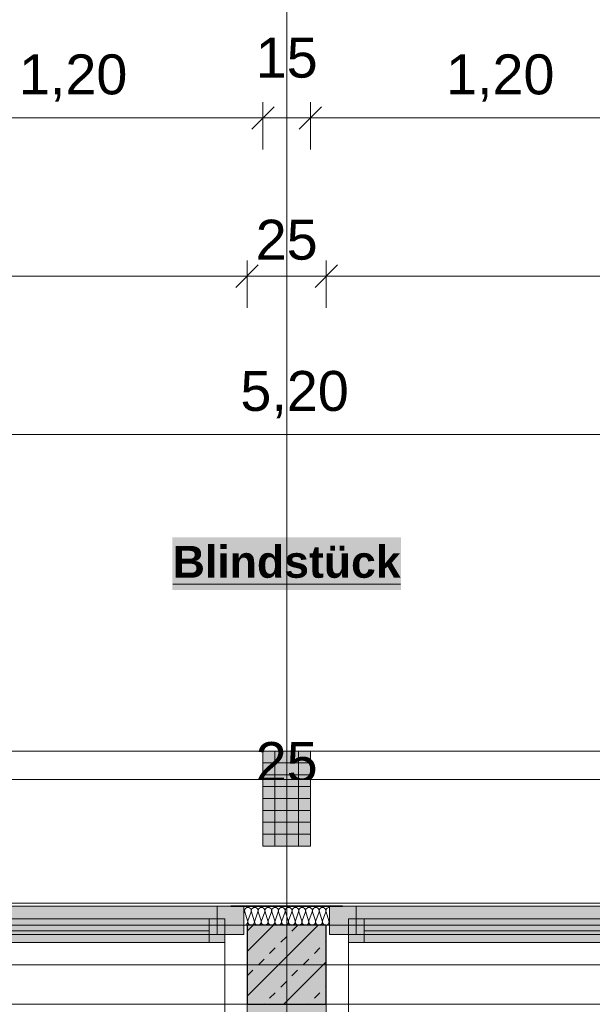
# Model space of a CAD drawing. Header units: metres. Extents: x -167 to 152, y -127 to 99.
# Tile 177 of 225: x -11.64 to -9.83, y -0.12 to 2.99. Entities that reach past the tile are written whole.
import ezdxf

# ---------------------------------------------------------------- set-up
doc = ezdxf.new("R2010")
doc.units = ezdxf.units.M
doc.header["$PDMODE"] = 1
doc.header["$PDSIZE"] = -2
for name, pattern in [('Achsen 01', [5.291531, 3.175, -1.058062, 0.352704, -0.705764]), ('gestrichelt - 01', [2, 1, -1]), ('ISO-07 Punktiert', [0.889, 0.127, -0.762]), ('Raster 01', [2, 1, -1]), ('VW-01 Strichlinie kurz', [2, 1, -1])]:
    doc.linetypes.add(name, pattern=pattern)
doc.layers.get('0').update_dxf_attribs({"lineweight": 25})
for name, color, linetype, lineweight, true_color in [('013_Beton und Stahlbetonarbeiten-000 Brüstung', 7, 'Continuous', 9, 0xa6a6a6), ('013_Beton und Stahlbetonarbeiten-000 Sichtbeton-333 Außenstütze', 5, 'Continuous', 5, 0x0000ff), ('013_Beton und Stahlbetonarbeiten-000 Sichtbeton-334 Außenwandöf', 5, 'Continuous', 5, 0x0000ff), ('014_Fassadenarbeiten-000 Aufsicht Betonfertigteile', 7, 'Continuous', 9, 0xc0c0c0), ('014_Fassadenarbeiten-330 mineralische Dämmung', 7, 'Continuous', 9, 0x666666), ('031_Metallbauarbeiten-330 Aufsicht Metallbauarbeiten', 7, 'Continuous', 9, 0xa6a6a6), ('032_Metallarbeiten-Fenster', 7, 'Continuous', 13, 0x444444), ('AV1-Achsen', 1, 'Achsen 01', 18, 0xff0000), ('AV1-Raster', 7, 'Raster 01', 9, 0xa6a6a6)]:
    doc.layers.add(name, color=color, linetype=linetype, lineweight=lineweight, true_color=true_color)
for name, color, linetype, lineweight in [('013_Beton und Stahlbetonarbeiten-000 Unterzüge', 7, 'ISO-07 Punktiert', 13), ('013_Beton und Stahlbetonarbeiten-330 Außenstützen', 7, 'Continuous', 25), ('014_Fassadenarbeiten-330 Betonfertigteile vertikal', 7, 'Continuous', 9), ('030_Sonnenschutzarbeiten-BLENDSCHUTZ', 7, 'Continuous', 5), ('039_Trockenbauarbeiten-alllg.', 7, 'Continuous', 9), ('_1.35m (3D)', 7, 'Continuous', 9), ('_GRU (2D)', 7, 'Continuous', 9), ('_OG 1 (2D)', 7, 'Continuous', 9), ('_OG 1 - B (3D)', 7, 'Continuous', 9), ('_OG 1 - DS (2D)', 7, 'Continuous', 9), ('Bemaßung-Bemaßung', 7, 'Continuous', 9)]:
    doc.layers.add(name, color=color, linetype=linetype, lineweight=lineweight)
doc.layers.get('0').freeze()
doc.styles.add('Arial', font='arial.ttf')
doc.styles.add('Arial (bold)', font='arialbd.ttf')
doc.dimstyles.new('COE 50', dxfattribs={"dimtxt": 126.090495, "dimasz": 0.001414, "dimexe": 0.001, "dimexo": 0.01, "dimgap": 0.001, "dimtad": 1, "dimdec": 3, "dimtxsty": 'Arial', "dimblk": 'VW_SLASH-4', "dimblk1": 'VW_SLASH-4', "dimblk2": 'VW_SLASH-4', "dimcen": 0, "dimadec": 3, "dimazin": 0, "dimtfac": 0.8, "dimtdec": 3, "dimtix": 1, "dimtmove": 0, "dimatfit": 0, "dimldrblk": 'VW_SLASH-3', "dimfxl": 0.002, "dimfxlon": 1, "dimfrac": 2, "dimtolj": 1, "dimarcsym": 0})

# ---------------------------------------------------------------- blocks, each defined once
blk = doc.blocks.new('Group-2')
at = {"layer": 'AV1-Raster'}
blk.add_line((-10.8, -22.95), (-10.8, 1.35), dxfattribs=at)
blk = doc.blocks.new('1.35m (3D)')
at = {"layer": 'AV1-Raster', "color": 7}
blk.add_blockref('Group-2', (0, 0), dxfattribs=at)
blk = doc.blocks.new('VW_SLASH-4')
at = {"color": 0, "linetype": 'ByBlock', "lineweight": -2, "transparency": 16777216}
blk.add_line((0, 0), (-1, 0), dxfattribs=at)
at = {"color": 0, "linetype": 'Continuous', "lineweight": 15, "transparency": 16777216, "flags": 128}
blk.add_lwpolyline([(0.5, 0.5), (-0.5, -0.5)], dxfattribs=at)
blk = doc.blocks.new('*D45')
at = {"layer": '030_Sonnenschutzarbeiten-BLENDSCHUTZ', "color": 0, "lineweight": -2}
for p, q in [((-13.375, 0.425), (-13.375, 0.575)), ((-10.925, 0.425), (-10.925, 0.575)), ((-10.9957, 0.525), (-13.3043, 0.525))]:
    blk.add_line(p, q, dxfattribs=at)
at = {"layer": 'Defpoints', "color": 0}
for p in [(-13.375, 0.525), (-13.375, -0.215), (-10.925, -0.215)]:
    blk.add_point(p, dxfattribs=at)
at = {"layer": '030_Sonnenschutzarbeiten-BLENDSCHUTZ', "color": 0, "lineweight": -2, "xscale": 0.070693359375, "yscale": 0.070693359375, "zscale": 0.070693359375, "rotation": 180}
blk.add_blockref('VW_SLASH-4', (-13.375, 0.525), dxfattribs=at)
at = {"layer": '030_Sonnenschutzarbeiten-BLENDSCHUTZ', "color": 0, "lineweight": -2, "xscale": 0.070693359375, "yscale": 0.070693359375, "zscale": 0.070693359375}
blk.add_blockref('VW_SLASH-4', (-10.925, 0.525), dxfattribs=at)
at = {"layer": '030_Sonnenschutzarbeiten-BLENDSCHUTZ', "color": 0, "lineweight": 13, "insert": (-12.15, 0.6508), "char_height": 0.12609, "attachment_point": 5, "style": 'Arial'}
blk.add_mtext('\\A1;2,45', dxfattribs=at)
blk = doc.blocks.new('VW_SLASH-3')
at = {"color": 0, "linetype": 'ByBlock', "lineweight": -2, "transparency": 16777216}
blk.add_line((0, 0), (-1, 0), dxfattribs=at)
at = {"color": 0, "linetype": 'Continuous', "lineweight": 15, "transparency": 16777216, "flags": 128}
blk.add_lwpolyline([(0.5, 0.5), (-0.5, -0.5)], dxfattribs=at)
blk = doc.blocks.new('*D46')
at = {"layer": '030_Sonnenschutzarbeiten-BLENDSCHUTZ', "color": 0, "lineweight": -2}
for p, q in [((-10.675, 0.425), (-10.675, 0.575)), ((-8.225, 0.425), (-8.225, 0.575)), ((-8.2957, 0.525), (-10.6043, 0.525))]:
    blk.add_line(p, q, dxfattribs=at)
at = {"layer": 'Defpoints', "color": 0}
for p in [(-10.675, 0.525), (-10.675, -0.215), (-8.225, -0.215)]:
    blk.add_point(p, dxfattribs=at)
at = {"layer": '030_Sonnenschutzarbeiten-BLENDSCHUTZ', "color": 0, "lineweight": -2, "xscale": 0.070693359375, "yscale": 0.070693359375, "zscale": 0.070693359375, "rotation": 180}
blk.add_blockref('VW_SLASH-4', (-10.675, 0.525), dxfattribs=at)
at = {"layer": '030_Sonnenschutzarbeiten-BLENDSCHUTZ', "color": 0, "lineweight": -2, "xscale": 0.070693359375, "yscale": 0.070693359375, "zscale": 0.070693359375}
blk.add_blockref('VW_SLASH-4', (-8.225, 0.525), dxfattribs=at)
at = {"layer": '030_Sonnenschutzarbeiten-BLENDSCHUTZ', "color": 0, "lineweight": 13, "insert": (-9.45, 0.6508), "char_height": 0.12609, "attachment_point": 5, "style": 'Arial'}
blk.add_mtext('\\A1;2,45', dxfattribs=at)
blk = doc.blocks.new('*D56')
at = {"layer": '030_Sonnenschutzarbeiten-BLENDSCHUTZ', "color": 0, "lineweight": -2}
for p, q in [((-10.925, 0.425), (-10.925, 0.575)), ((-10.675, 0.425), (-10.675, 0.575)), ((-10.9957, 0.525), (-11.0664, 0.525)), ((-10.675, 0.525), (-10.925, 0.525)), ((-10.6043, 0.525), (-10.5336, 0.525))]:
    blk.add_line(p, q, dxfattribs=at)
at = {"layer": 'Defpoints', "color": 0}
for p in [(-10.925, 0.525), (-10.925, -0.24), (-10.675, -0.24)]:
    blk.add_point(p, dxfattribs=at)
at = {"layer": '030_Sonnenschutzarbeiten-BLENDSCHUTZ', "color": 0, "lineweight": -2, "xscale": 0.070693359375, "yscale": 0.070693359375, "zscale": 0.070693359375}
blk.add_blockref('VW_SLASH-4', (-10.925, 0.525), dxfattribs=at)
at = {"layer": '030_Sonnenschutzarbeiten-BLENDSCHUTZ', "color": 0, "lineweight": -2, "xscale": 0.070693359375, "yscale": 0.070693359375, "zscale": 0.070693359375, "rotation": 180}
blk.add_blockref('VW_SLASH-4', (-10.675, 0.525), dxfattribs=at)
at = {"layer": '030_Sonnenschutzarbeiten-BLENDSCHUTZ', "color": 0, "lineweight": 13, "insert": (-10.8, 0.6394), "char_height": 0.12609, "attachment_point": 5, "style": 'Arial'}
blk.add_mtext('\\A1;25', dxfattribs=at)
blk = doc.blocks.new('*D66')
at = {"layer": 'Bemaßung-Bemaßung', "color": 0, "lineweight": -2}
for p, q in [((-8.825, 5.675), (-8.675, 5.675)), ((-8.725, 5.6043), (-8.725, 0.7457)), ((-8.825, 0.675), (-8.675, 0.675))]:
    blk.add_line(p, q, dxfattribs=at)
at = {"layer": 'Defpoints', "color": 0}
for p in [(-10.725, 5.675), (-10.725, 0.675), (-8.725, 0.675)]:
    blk.add_point(p, dxfattribs=at)
at = {"layer": 'Bemaßung-Bemaßung', "color": 0, "lineweight": -2, "xscale": 0.070693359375, "yscale": 0.070693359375, "zscale": 0.070693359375}
for p, rotation in [((-8.725, 5.675), 90), ((-8.725, 0.675), 270)]:
    blk.add_blockref('VW_SLASH-4', p, dxfattribs=dict(at, rotation=rotation))
at = {"layer": 'Bemaßung-Bemaßung', "color": 0, "insert": (-8.8356, 3.175), "char_height": 0.10087, "attachment_point": 5, "rotation": 90, "style": 'Arial'}
blk.add_mtext('\\A1;5,00', dxfattribs=at)
blk = doc.blocks.new('COE - Fenster 01')
at = {"layer": '032_Metallarbeiten-Fenster', "linetype": 'Continuous', "lineweight": 0}
for points in [[(-0.03, 2.515), (-0.03, 2.43), (0.06, 2.43), (0.06, 2.515)], [(0.02, 2.455), (0.02, 2.405), (-0.055, 2.405), (-0.055, 2.455)], [(-0.03, 2.43), (0.06, 2.43), (0.06, 0.17), (-0.03, 0.17)], [(0.02, 2.405), (0.02, 1.375), (-0.055, 1.375), (-0.055, 2.405)], [(0.02, 1.375), (0.02, 1.325), (-0.055, 1.325), (-0.055, 1.375)], [(0.06, 1.375), (0.06, 1.225), (-0.03, 1.225), (-0.03, 1.375)], [(0.02, 1.225), (0.02, 1.275), (-0.055, 1.275), (-0.055, 1.225)], [(0.02, 0.195), (0.02, 1.225), (-0.055, 1.225), (-0.055, 0.195)], [(0.02, 0.145), (0.02, 0.195), (-0.055, 0.195), (-0.055, 0.145)], [(0.06, 0.17), (-0.03, 0.17), (-0.03, 0.085), (0.06, 0.085)]]:
    blk.add_hatch(color=7, dxfattribs=at).paths.add_polyline_path(points)
at = {"layer": '032_Metallarbeiten-Fenster', "color": 7, "linetype": 'gestrichelt - 01', "lineweight": 18, "transparency": 33554687}
for p, q in [((-0.055, 2.455), (-1.185, 2.455)), ((-0.055, 0.145), (-1.185, 0.145))]:
    blk.add_line(p, q, dxfattribs=at)
at = {"layer": '032_Metallarbeiten-Fenster', "color": 7, "lineweight": 18}
for p, q in [((-0.0175, 2.405), (-0.0175, 1.375)), ((-0.0175, 0.195), (-0.0175, 1.225))]:
    blk.add_line(p, q, dxfattribs=at)
at = {"layer": '032_Metallarbeiten-Fenster', "color": 7, "lineweight": 18, "flags": 128}
for points in [[(-0.03, 2.515), (-0.03, 2.43), (0.06, 2.43), (0.06, 2.515)], [(0.02, 2.455), (0.02, 2.405), (-0.055, 2.405), (-0.055, 2.455)], [(-0.03, 2.43), (0.06, 2.43), (0.06, 0.17), (-0.03, 0.17)], [(0.02, 2.405), (0.02, 1.375), (-0.055, 1.375), (-0.055, 2.405)], [(0.02, 1.375), (0.02, 1.325), (-0.055, 1.325), (-0.055, 1.375)], [(0.06, 1.375), (0.06, 1.225), (-0.03, 1.225), (-0.03, 1.375)], [(0.02, 1.225), (0.02, 1.275), (-0.055, 1.275), (-0.055, 1.225)], [(0.02, 0.195), (0.02, 1.225), (-0.055, 1.225), (-0.055, 0.195)], [(0.02, 0.145), (0.02, 0.195), (-0.055, 0.195), (-0.055, 0.145)], [(0.06, 0.17), (-0.03, 0.17), (-0.03, 0.085), (0.06, 0.085)]]:
    blk.add_lwpolyline(points, close=True, dxfattribs=at)
at = {"layer": '032_Metallarbeiten-Fenster', "color": 7, "linetype": 'gestrichelt - 01', "lineweight": 18, "transparency": 33554687}
for centre, start, end in [((-0.055, 2.455), 180.0004, 270), ((-0.055, 0.145), 90, 179.9996)]:
    blk.add_arc(centre, 1.13, start, end, dxfattribs=at)
blk = doc.blocks.new('Group-527')
at = {"layer": '014_Fassadenarbeiten-330 mineralische Dämmung', "transparency": 33554687, "flags": 128}
for points in [[(15.3239, -23.284, 0.513088), (15.3342, -23.27), (15.3252, -23.242, -1.372995), (15.3456, -23.242), (15.3353, -23.27, 1.372583), (15.3557, -23.27), (15.3467, -23.242, -1.372995), (15.3671, -23.242), (15.3567, -23.27, 1.372583), (15.3771, -23.27)], [(15.3353, -23.27, 1.372583), (15.3557, -23.27), (15.3467, -23.242, -1.372995), (15.3671, -23.242), (15.3567, -23.27, 1.372583), (15.3771, -23.27), (15.3681, -23.242, -1.372995), (15.3885, -23.242), (15.3782, -23.27, 1.372583), (15.3986, -23.27), (15.3896, -23.242, -1.372995), (15.41, -23.242), (15.3996, -23.27, 1.372583), (15.42, -23.27), (15.411, -23.242, -1.372995), (15.4314, -23.242), (15.4211, -23.27, 1.372583), (15.4415, -23.27), (15.4325, -23.242, -1.372995), (15.4529, -23.242), (15.4425, -23.27, 1.372583), (15.4629, -23.27), (15.4539, -23.242, -1.372995), (15.4743, -23.242), (15.464, -23.27, 1.372583), (15.4844, -23.27), (15.4754, -23.242, -1.372995), (15.4958, -23.242), (15.4854, -23.27, 1.372583), (15.5058, -23.27), (15.4968, -23.242, -1.372995), (15.5172, -23.242), (15.5069, -23.27, 1.372583), (15.5273, -23.27), (15.5183, -23.242, -1.372995), (15.5387, -23.242), (15.5283, -23.27, 1.372583), (15.5487, -23.27), (15.5397, -23.242, -1.372995), (15.5601, -23.242), (15.5498, -23.27, 1.372583), (15.5702, -23.27), (15.5612, -23.242, -1.372995), (15.5816, -23.242)], [(15.5283, -23.27, 0.324435), (15.5322, -23.282, 0.324435), (15.5448, -23.282, 0.324435), (15.5487, -23.27), (15.5397, -23.242, -0.324488), (15.5436, -23.23, -0.324488), (15.5562, -23.23, -0.324488), (15.5601, -23.242), (15.5498, -23.27, 0.324435), (15.5537, -23.282, 0.324435), (15.5663, -23.282, 0.324435), (15.5702, -23.27), (15.5612, -23.242, -0.324488), (15.5651, -23.23, -0.324488), (15.5777, -23.23, -0.324488), (15.5816, -23.242), (15.5712, -23.27, 0.324435), (15.5751, -23.282, 0.324435), (15.5877, -23.282, 0.324435), (15.5916, -23.27), (15.5826, -23.242, -0.540253), (15.5939, -23.228)], [(15.5939, -23.2791, -0.225321), (15.5927, -23.27), (15.5939, -23.2667)]]:
    blk.add_lwpolyline(points, format="xyb", dxfattribs=at)
blk = doc.blocks.new('Group-531')
at = {"layer": '014_Fassadenarbeiten-330 mineralische Dämmung', "transparency": 33554687}
blk.add_blockref('Group-527', (0, 0), dxfattribs=at)
blk = doc.blocks.new('Parametric Object-74')
at = {"layer": '014_Fassadenarbeiten-330 mineralische Dämmung', "color": 7, "transparency": 33554687}
blk.add_blockref('Group-531', (0, 0), dxfattribs=at)
at = {"layer": '014_Fassadenarbeiten-330 mineralische Dämmung', "color": 0, "flags": 1}
for tag in ['IFC_UUID', 'instanceID', 'prm0_name', 'prm0_type', 'prm0_value', 'prm1_name', 'prm1_type', 'prm1_value', 'prm2_name', 'prm2_type', 'prm2_value', 'prm3_name', 'prm3_type', 'prm3_value', 'prm4_name', 'prm4_type', 'prm4_value', 'prm5_name', 'prm5_type', 'prm5_value', 'prm6_name', 'prm6_type', 'prm6_value']:
    blk.add_attdef(tag, (-10.9351, 0.1225), '', height=0.00018, dxfattribs=at)
blk = doc.blocks.new('*D1671')
at = {"layer": 'Bemaßung-Bemaßung', "color": 0, "linetype": 'Continuous', "lineweight": -2}
for p, q in [((-10.725, 2.575), (-10.725, 2.725)), ((-9.525, 2.575), (-9.525, 2.725)), ((-10.6543, 2.675), (-9.5957, 2.675))]:
    blk.add_line(p, q, dxfattribs=at)
at = {"layer": 'Defpoints', "color": 0}
for p in [(-9.525, 2.675), (-10.725, 0.675), (-9.525, 0.675)]:
    blk.add_point(p, dxfattribs=at)
at = {"layer": 'Bemaßung-Bemaßung', "color": 0, "lineweight": -2, "xscale": 0.070693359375, "yscale": 0.070693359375, "zscale": 0.070693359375, "rotation": 180}
blk.add_blockref('VW_SLASH-4', (-10.725, 2.675), dxfattribs=at)
at = {"layer": 'Bemaßung-Bemaßung', "color": 0, "lineweight": -2, "xscale": 0.070693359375, "yscale": 0.070693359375, "zscale": 0.070693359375}
blk.add_blockref('VW_SLASH-4', (-9.525, 2.675), dxfattribs=at)
at = {"layer": 'Bemaßung-Bemaßung', "color": 0, "insert": (-10.125, 2.8008), "char_height": 0.12609, "attachment_point": 5, "style": 'Arial'}
blk.add_mtext('\\A1;1,20', dxfattribs=at)
blk = doc.blocks.new('*D1672')
at = {"layer": 'Bemaßung-Bemaßung', "color": 0, "linetype": 'Continuous', "lineweight": -2}
for p, q in [((-10.875, 2.575), (-10.875, 2.725)), ((-10.725, 2.575), (-10.725, 2.725)), ((-10.9457, 2.675), (-11.0164, 2.675)), ((-10.875, 2.675), (-10.725, 2.675)), ((-10.6543, 2.675), (-10.5836, 2.675))]:
    blk.add_line(p, q, dxfattribs=at)
at = {"layer": 'Defpoints', "color": 0}
for p in [(-10.725, 2.675), (-10.875, 0.675), (-10.725, 0.675)]:
    blk.add_point(p, dxfattribs=at)
at = {"layer": 'Bemaßung-Bemaßung', "color": 0, "lineweight": -2, "xscale": 0.070693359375, "yscale": 0.070693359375, "zscale": 0.070693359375}
blk.add_blockref('VW_SLASH-4', (-10.875, 2.675), dxfattribs=at)
at = {"layer": 'Bemaßung-Bemaßung', "color": 0, "lineweight": -2, "xscale": 0.070693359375, "yscale": 0.070693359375, "zscale": 0.070693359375, "rotation": 180}
blk.add_blockref('VW_SLASH-4', (-10.725, 2.675), dxfattribs=at)
at = {"layer": 'Bemaßung-Bemaßung', "color": 0, "insert": (-10.8, 2.8644), "char_height": 0.12609, "attachment_point": 5, "style": 'Arial'}
blk.add_mtext('\\A1;15', dxfattribs=at)
blk = doc.blocks.new('*D1673')
at = {"layer": 'Bemaßung-Bemaßung', "color": 0, "linetype": 'Continuous', "lineweight": -2}
for p, q in [((-12.075, 2.575), (-12.075, 2.725)), ((-10.875, 2.575), (-10.875, 2.725)), ((-12.0043, 2.675), (-10.9457, 2.675))]:
    blk.add_line(p, q, dxfattribs=at)
at = {"layer": 'Defpoints', "color": 0}
for p in [(-10.875, 2.675), (-12.075, 0.675), (-10.875, 0.675)]:
    blk.add_point(p, dxfattribs=at)
at = {"layer": 'Bemaßung-Bemaßung', "color": 0, "lineweight": -2, "xscale": 0.070693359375, "yscale": 0.070693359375, "zscale": 0.070693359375, "rotation": 180}
blk.add_blockref('VW_SLASH-4', (-12.075, 2.675), dxfattribs=at)
at = {"layer": 'Bemaßung-Bemaßung', "color": 0, "lineweight": -2, "xscale": 0.070693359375, "yscale": 0.070693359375, "zscale": 0.070693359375}
blk.add_blockref('VW_SLASH-4', (-10.875, 2.675), dxfattribs=at)
at = {"layer": 'Bemaßung-Bemaßung', "color": 0, "insert": (-11.475, 2.8008), "char_height": 0.12609, "attachment_point": 5, "style": 'Arial'}
blk.add_mtext('\\A1;1,20', dxfattribs=at)
blk = doc.blocks.new('*D1720')
at = {"layer": 'Bemaßung-Bemaßung', "color": 0, "lineweight": -2}
for p, q in [((-13.375, 2.075), (-13.375, 2.225)), ((-10.925, 2.075), (-10.925, 2.225)), ((-10.9957, 2.175), (-13.3043, 2.175))]:
    blk.add_line(p, q, dxfattribs=at)
at = {"layer": 'Defpoints', "color": 0}
for p in [(-13.375, 2.175), (-13.375, -0.125), (-10.925, -0.125)]:
    blk.add_point(p, dxfattribs=at)
at = {"layer": 'Bemaßung-Bemaßung', "color": 0, "lineweight": -2, "xscale": 0.070693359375, "yscale": 0.070693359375, "zscale": 0.070693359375, "rotation": 180}
blk.add_blockref('VW_SLASH-4', (-13.375, 2.175), dxfattribs=at)
at = {"layer": 'Bemaßung-Bemaßung', "color": 0, "lineweight": -2, "xscale": 0.070693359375, "yscale": 0.070693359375, "zscale": 0.070693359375}
blk.add_blockref('VW_SLASH-4', (-10.925, 2.175), dxfattribs=at)
at = {"layer": 'Bemaßung-Bemaßung', "color": 0, "insert": (-12.15, 2.3008), "char_height": 0.12609, "attachment_point": 5, "style": 'Arial'}
blk.add_mtext('\\A1;2,45', dxfattribs=at)
blk = doc.blocks.new('*D1721')
at = {"layer": 'Bemaßung-Bemaßung', "color": 0, "lineweight": -2}
for p, q in [((-10.925, 2.075), (-10.925, 2.225)), ((-10.675, 2.075), (-10.675, 2.225)), ((-10.9957, 2.175), (-11.0664, 2.175)), ((-10.675, 2.175), (-10.925, 2.175)), ((-10.6043, 2.175), (-10.5336, 2.175))]:
    blk.add_line(p, q, dxfattribs=at)
at = {"layer": 'Defpoints', "color": 0}
for p in [(-10.925, 2.175), (-10.925, -0.125), (-10.675, -0.125)]:
    blk.add_point(p, dxfattribs=at)
at = {"layer": 'Bemaßung-Bemaßung', "color": 0, "lineweight": -2, "xscale": 0.070693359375, "yscale": 0.070693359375, "zscale": 0.070693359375}
blk.add_blockref('VW_SLASH-4', (-10.925, 2.175), dxfattribs=at)
at = {"layer": 'Bemaßung-Bemaßung', "color": 0, "lineweight": -2, "xscale": 0.070693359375, "yscale": 0.070693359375, "zscale": 0.070693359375, "rotation": 180}
blk.add_blockref('VW_SLASH-4', (-10.675, 2.175), dxfattribs=at)
at = {"layer": 'Bemaßung-Bemaßung', "color": 0, "insert": (-10.8, 2.2894), "char_height": 0.12609, "attachment_point": 5, "style": 'Arial'}
blk.add_mtext('\\A1;25', dxfattribs=at)
blk = doc.blocks.new('*D1722')
at = {"layer": 'Bemaßung-Bemaßung', "color": 0, "lineweight": -2}
for p, q in [((-10.675, 2.075), (-10.675, 2.225)), ((-8.225, 2.075), (-8.225, 2.225)), ((-8.2957, 2.175), (-10.6043, 2.175))]:
    blk.add_line(p, q, dxfattribs=at)
at = {"layer": 'Defpoints', "color": 0}
for p in [(-10.675, 2.175), (-10.675, -0.125), (-8.225, -0.125)]:
    blk.add_point(p, dxfattribs=at)
at = {"layer": 'Bemaßung-Bemaßung', "color": 0, "lineweight": -2, "xscale": 0.070693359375, "yscale": 0.070693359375, "zscale": 0.070693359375, "rotation": 180}
blk.add_blockref('VW_SLASH-4', (-10.675, 2.175), dxfattribs=at)
at = {"layer": 'Bemaßung-Bemaßung', "color": 0, "lineweight": -2, "xscale": 0.070693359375, "yscale": 0.070693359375, "zscale": 0.070693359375}
blk.add_blockref('VW_SLASH-4', (-8.225, 2.175), dxfattribs=at)
at = {"layer": 'Bemaßung-Bemaßung', "color": 0, "insert": (-9.45, 2.3008), "char_height": 0.12609, "attachment_point": 5, "style": 'Arial'}
blk.add_mtext('\\A1;2,45', dxfattribs=at)
blk = doc.blocks.new('*D1741')
at = {"layer": 'Bemaßung-Bemaßung', "color": 0, "linetype": 'Continuous', "lineweight": -2}
for p, q in [((-13.375, 1.575), (-13.375, 1.725)), ((-8.175, 1.575), (-8.175, 1.725)), ((-8.2457, 1.675), (-13.3043, 1.675))]:
    blk.add_line(p, q, dxfattribs=at)
at = {"layer": 'Defpoints', "color": 0}
for p in [(-13.375, 1.675), (-13.375, 0.125), (-8.175, -0.125)]:
    blk.add_point(p, dxfattribs=at)
at = {"layer": 'Bemaßung-Bemaßung', "color": 0, "lineweight": -2, "xscale": 0.070693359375, "yscale": 0.070693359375, "zscale": 0.070693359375, "rotation": 180}
blk.add_blockref('VW_SLASH-4', (-13.375, 1.675), dxfattribs=at)
at = {"layer": 'Bemaßung-Bemaßung', "color": 0, "lineweight": -2, "xscale": 0.070693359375, "yscale": 0.070693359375, "zscale": 0.070693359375}
blk.add_blockref('VW_SLASH-4', (-8.175, 1.675), dxfattribs=at)
at = {"layer": 'Bemaßung-Bemaßung', "color": 0, "insert": (-10.775, 1.8008), "char_height": 0.12609, "attachment_point": 5, "style": 'Arial'}
blk.add_mtext('\\A1;5,20', dxfattribs=at)
blk = doc.blocks.new('*D1753')
at = {"layer": 'Bemaßung-Bemaßung', "color": 0, "lineweight": -2}
for p, q in [((-16.2, 3.575), (-16.2, 3.725)), ((-10.8, 3.575), (-10.8, 3.725)), ((-10.8707, 3.675), (-16.1293, 3.675))]:
    blk.add_line(p, q, dxfattribs=at)
at = {"layer": 'Defpoints', "color": 0}
for p in [(-16.2, 3.675), (-16.2, 0), (-10.8, 0)]:
    blk.add_point(p, dxfattribs=at)
at = {"layer": 'Bemaßung-Bemaßung', "color": 0, "lineweight": -2, "xscale": 0.070693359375, "yscale": 0.070693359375, "zscale": 0.070693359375, "rotation": 180}
blk.add_blockref('VW_SLASH-4', (-16.2, 3.675), dxfattribs=at)
at = {"layer": 'Bemaßung-Bemaßung', "color": 0, "lineweight": -2, "xscale": 0.070693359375, "yscale": 0.070693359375, "zscale": 0.070693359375}
blk.add_blockref('VW_SLASH-4', (-10.8, 3.675), dxfattribs=at)
at = {"layer": 'Bemaßung-Bemaßung', "color": 0, "insert": (-13.5, 3.8008), "char_height": 0.12609, "attachment_point": 5, "style": 'Arial'}
blk.add_mtext('\\A1;5,40', dxfattribs=at)
blk = doc.blocks.new('*D1754')
at = {"layer": 'Bemaßung-Bemaßung', "color": 0, "lineweight": -2}
for p, q in [((-10.8, 3.575), (-10.8, 3.725)), ((-5.4, 3.575), (-5.4, 3.725)), ((-5.4707, 3.675), (-10.7293, 3.675))]:
    blk.add_line(p, q, dxfattribs=at)
at = {"layer": 'Defpoints', "color": 0}
for p in [(-10.8, 3.675), (-10.8, 0), (-5.4, 0)]:
    blk.add_point(p, dxfattribs=at)
at = {"layer": 'Bemaßung-Bemaßung', "color": 0, "lineweight": -2, "xscale": 0.070693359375, "yscale": 0.070693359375, "zscale": 0.070693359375}
for p, rotation in [((-10.8, 3.675), 180), ((-5.4, 3.675), 360)]:
    blk.add_blockref('VW_SLASH-4', p, dxfattribs=dict(at, rotation=rotation))
at = {"layer": 'Bemaßung-Bemaßung', "color": 0, "insert": (-8.1, 3.8008), "char_height": 0.12609, "attachment_point": 5, "style": 'Arial'}
blk.add_mtext('\\A1;5,40', dxfattribs=at)
blk = doc.blocks.new('Group-746')
at = {"layer": 'AV1-Achsen'}
blk.add_line((-10.8, -26.5), (-10.8, 4.9), dxfattribs=at)
blk = doc.blocks.new('Group-752')
at = {"layer": 'AV1-Achsen'}
blk.add_line((-43.2844, 0), (4.2656, 0), dxfattribs=at)
blk = doc.blocks.new('GRU (2D)')
at = {"layer": 'AV1-Achsen', "color": 7}
for name in ['Group-746', 'Group-752']:
    blk.add_blockref(name, (0, 0), dxfattribs=at)
blk = doc.blocks.new('OG 1 - DS (2D)')
at = {"layer": '030_Sonnenschutzarbeiten-BLENDSCHUTZ', "linetype": 'Continuous', "lineweight": 0, "transparency": 33554610}
blk.add_hatch(color=30, dxfattribs=at).paths.add_polyline_path([(-10.675, -0.215), (-10.925, -0.215), (-10.925, -0.125), (-10.675, -0.125)])
at = {"layer": '030_Sonnenschutzarbeiten-BLENDSCHUTZ', "color": 251, "lineweight": 13, "flags": 128}
blk.add_lwpolyline([(-10.675, -0.215), (-10.925, -0.215), (-10.925, -0.125), (-10.675, -0.125)], close=True, dxfattribs=at)
at = {"layer": '030_Sonnenschutzarbeiten-BLENDSCHUTZ', "color": 30, "transparency": 33554610}
blk.add_solid([(-11.1611, 1.1835), (-10.4389, 1.1835), (-11.1611, 1.35), (-10.4389, 1.35)], dxfattribs=at)
blk.add_solid([(-11.1611, 1.1835), (-10.4389, 1.1835), (-11.1611, 1.35), (-10.4389, 1.35)], dxfattribs=at)
at = {"layer": '030_Sonnenschutzarbeiten-BLENDSCHUTZ', "color": 7, "insert": (-10.8, 1.3232), "char_height": 0.100872, "width": 0.722129, "attachment_point": 2, "line_spacing_factor": 0.969122, "style": 'Arial (bold)'}
blk.add_mtext('{\\LB}{\\Llindstück }', dxfattribs=at)
at = {"layer": '030_Sonnenschutzarbeiten-BLENDSCHUTZ', "color": 7, "lineweight": 13}
for p1, p2, picture, middle in [((-10.925, -0.215), (-13.375, -0.215), '*D45', (-12.15, 0.6508)), ((-8.225, -0.215), (-10.675, -0.215), '*D46', (-9.45, 0.6508))]:
    dim = blk.add_aligned_dim(p1=p1, p2=p2, distance=-0.74, text='2,45', dimstyle='COE 50', override={"dimtxt": 0.12609, "dimasz": 0.070693, "dimexe": 0.05, "dimgap": 0.05, "dimpost": '<>', "dimtxsty": 'Arial', "dimtmove": 2, "dimfxl": 0.1}, dxfattribs=at)
    dim.commit()
    dim.dimension.update_dxf_attribs({"geometry": picture, "text_midpoint": middle})
at = {"layer": '030_Sonnenschutzarbeiten-BLENDSCHUTZ', "color": 251, "lineweight": 13}
dim = blk.add_linear_dim(base=(-10.925, 0.525), p1=(-10.675, -0.24), p2=(-10.925, -0.24), text='25', dimstyle='COE 50', override={"dimtxt": 0.12609, "dimasz": 0.070693, "dimexe": 0.05, "dimgap": 0.05, "dimpost": '<>', "dimtxsty": 'Arial', "dimtmove": 2, "dimfxl": 0.1}, dxfattribs=at)
dim.commit()
dim.dimension.update_dxf_attribs({"geometry": '*D56', "text_midpoint": (-10.8, 0.6394)})
blk = doc.blocks.new('OG 1 - B (3D)')
at = {"layer": 'Bemaßung-Bemaßung'}
dim = blk.add_linear_dim(base=(-8.725, 0.675), p1=(-10.725, 5.675), p2=(-10.725, 0.675), angle=270, text='5,00', dimstyle='COE 50', override={"dimtxt": 0.100872, "dimasz": 0.070693, "dimexe": 0.05, "dimgap": 0.05, "dimpost": '<>', "dimtxsty": 'Arial', "dimtmove": 2, "dimfxl": 0.1}, dxfattribs=at)
dim.commit()
dim.dimension.update_dxf_attribs({"geometry": '*D66', "text_midpoint": (-8.8356, 3.175)})
blk = doc.blocks.new('OG 1 (2D)')
at = {"layer": '014_Fassadenarbeiten-000 Aufsicht Betonfertigteile', "flags": 128}
blk.add_lwpolyline([(0.675, 0.675), (-16.125, 0.675), (-16.125, 0.305), (0.305, 0.305)], close=True, dxfattribs=at)
at = {"layer": 'Bemaßung-Bemaßung', "linetype": 'Continuous'}
for base, p1, p2, text, override, picture, middle in [((-10.725, 2.675), (-10.875, 0.675), (-10.725, 0.675), '15', {"dimtxt": 0.12609, "dimasz": 0.070693, "dimexe": 0.05, "dimgap": 0.05, "dimpost": '<>', "dimtxsty": 'Arial', "dimtix": 0, "dimtmove": 2, "dimfxl": 0.1}, '*D1672', (-10.8, 2.8644)), ((-10.875, 2.675), (-12.075, 0.675), (-10.875, 0.675), '1,20', {"dimtxt": 0.12609, "dimasz": 0.070693, "dimexe": 0.05, "dimgap": 0.05, "dimpost": '<>', "dimtxsty": 'Arial', "dimtmove": 2, "dimfxl": 0.1}, '*D1673', (-11.475, 2.8008)), ((-9.525, 2.675), (-10.725, 0.675), (-9.525, 0.675), '1,20', {"dimtxt": 0.12609, "dimasz": 0.070693, "dimexe": 0.05, "dimgap": 0.05, "dimpost": '<>', "dimtxsty": 'Arial', "dimtmove": 2, "dimfxl": 0.1}, '*D1671', (-10.125, 2.8008))]:
    dim = blk.add_linear_dim(base=base, p1=p1, p2=p2, text=text, dimstyle='COE 50', override=override, dxfattribs=at)
    dim.commit()
    dim.dimension.update_dxf_attribs({"geometry": picture, "text_midpoint": middle})
at = {"color": 255}
for points in [[(-13.375, -0.125), (-13.375, 0.125), (-10.925, 0.125), (-10.925, -0.125)], [(-10.675, -0.125), (-10.675, 0.125), (-8.225, 0.125), (-8.225, -0.125)]]:
    blk.add_wipeout(points, dxfattribs=at).dxf.layer = '013_Beton und Stahlbetonarbeiten-000 Brüstung'
at = {"layer": '013_Beton und Stahlbetonarbeiten-330 Außenstützen', "linetype": 'Continuous', "lineweight": 0, "true_color": 0xc0c0c0}
blk.add_hatch(color=9, dxfattribs=at).paths.add_polyline_path([(-10.675, 0.125), (-10.925, 0.125), (-10.925, -0.125), (-10.675, -0.125)])
at = {"layer": '013_Beton und Stahlbetonarbeiten-330 Außenstützen', "linetype": 'Continuous', "lineweight": 13}
h = blk.add_hatch(dxfattribs=at)
h.set_pattern_fill('Stahlbeton', color=251, style=0, pattern_type=2)
h.set_pattern_definition([(45, (0, 0), (0.0707107, -0.0707107), [0.025, -0.025])])
h.paths.add_polyline_path([(-10.675, 0.125), (-10.925, 0.125), (-10.925, -0.125), (-10.675, -0.125)])
h = blk.add_hatch(dxfattribs=at)
h.set_pattern_fill('Stahlbeton-1', color=251, style=0, pattern_type=2)
h.set_pattern_definition([(-135, (0.03106, -0.03313), (0.0707107, -0.0707107), [])])
h.paths.add_polyline_path([(-10.675, 0.125), (-10.925, 0.125), (-10.925, -0.125), (-10.675, -0.125)])
at = {"layer": '013_Beton und Stahlbetonarbeiten-000 Brüstung', "flags": 128}
for points in [[(-13.375, -0.125), (-13.375, 0.125), (-10.925, 0.125), (-10.925, -0.125)], [(-10.675, -0.125), (-10.675, 0.125), (-8.225, 0.125), (-8.225, -0.125)]]:
    blk.add_lwpolyline(points, close=True, dxfattribs=at)
at = {"layer": '013_Beton und Stahlbetonarbeiten-000 Sichtbeton-333 Außenstütze', "color": 30}
blk.add_solid([(-10.925, -0.125), (-10.875, -0.075), (-10.675, -0.125), (-10.725, -0.075)], dxfattribs=at)
at = {"layer": '013_Beton und Stahlbetonarbeiten-000 Sichtbeton-334 Außenwandöf', "color": 30}
for points in [[(-10.875, -0.075), (-10.925, -0.125), (-10.875, 0.125), (-10.925, 0.125)], [(-10.675, -0.125), (-10.725, -0.075), (-10.675, 0.125), (-10.725, 0.125)]]:
    blk.add_solid(points, dxfattribs=at)
at = {"layer": '013_Beton und Stahlbetonarbeiten-000 Unterzüge', "linetype": 'VW-01 Strichlinie kurz', "flags": 128}
for points in [[(-13.375, -0.125), (-13.375, 0.125), (-10.925, 0.125), (-10.925, -0.125)], [(-10.675, -0.125), (-10.675, 0.125), (-8.225, 0.125), (-8.225, -0.125)]]:
    blk.add_lwpolyline(points, close=True, dxfattribs=at)
at = {"layer": '013_Beton und Stahlbetonarbeiten-330 Außenstützen', "flags": 128}
blk.add_lwpolyline([(-10.675, 0.125), (-10.925, 0.125), (-10.925, -0.125), (-10.675, -0.125)], close=True, dxfattribs=at)
at = {"layer": '039_Trockenbauarbeiten-alllg.'}
for p, q in [((-10.925, 0), (-13.375, 0)), ((-8.225, 0), (-10.675, 0))]:
    blk.add_line(p, q, dxfattribs=at)
at = {"color": 255}
blk.add_wipeout([(-13.425, 0.585), (-10.8, 0.585), (-10.8, 0.195), (-13.425, 0.195)], dxfattribs=at).dxf.layer = '031_Metallbauarbeiten-330 Aufsicht Metallbauarbeiten'
at = {"layer": '031_Metallbauarbeiten-330 Aufsicht Metallbauarbeiten', "flags": 128}
blk.add_lwpolyline([(-13.425, 0.585), (-10.8, 0.585), (-10.8, 0.195), (-13.425, 0.195)], close=True, dxfattribs=at)
at = {"layer": '032_Metallarbeiten-Fenster', "color": 7, "rotation": 90}
blk.add_blockref('COE - Fenster 01', (-10.85, 0.125), dxfattribs=at)
at = {"layer": 'Bemaßung-Bemaßung'}
dim = blk.add_linear_dim(base=(-13.375, 2.175), p1=(-10.925, -0.125), p2=(-13.375, -0.125), text='2,45', dimstyle='COE 50', override={"dimtxt": 0.12609, "dimasz": 0.070693, "dimexe": 0.05, "dimgap": 0.05, "dimpost": '<>', "dimtxsty": 'Arial', "dimtmove": 2, "dimfxl": 0.1}, dxfattribs=at)
dim.commit()
dim.dimension.update_dxf_attribs({"geometry": '*D1720', "text_midpoint": (-12.15, 2.3008)})
at = {"color": 255}
blk.add_wipeout([(-10.8, 0.585), (-8.1, 0.585), (-8.1, 0.195), (-10.8, 0.195)], dxfattribs=at).dxf.layer = '031_Metallbauarbeiten-330 Aufsicht Metallbauarbeiten'
at = {"layer": '014_Fassadenarbeiten-330 Betonfertigteile vertikal', "linetype": 'Continuous', "lineweight": 0}
blk.add_hatch(color=9, dxfattribs=at).paths.add_polyline_path([(-10.875, 0.675), (-10.725, 0.675), (-10.725, 0.375), (-10.875, 0.375)])
at = {"layer": '014_Fassadenarbeiten-330 Betonfertigteile vertikal', "linetype": 'Continuous', "lineweight": 9}
h = blk.add_hatch(dxfattribs=at)
h.set_pattern_fill('Stahlbetonfertigteil', color=8, style=0, pattern_type=2)
h.set_pattern_definition([(-90, (0, 0), (0.0375, 0), [])])
h.paths.add_polyline_path([(-10.875, 0.675), (-10.725, 0.675), (-10.725, 0.375), (-10.875, 0.375)])
at = {"layer": '014_Fassadenarbeiten-330 Betonfertigteile vertikal', "linetype": 'Continuous', "lineweight": 13}
h = blk.add_hatch(dxfattribs=at)
h.set_pattern_fill('Stahlbetonfertigteil-1', color=8, style=0, pattern_type=2)
h.set_pattern_definition([(0, (0, 0), (2e-18, -0.0375), [])])
h.paths.add_polyline_path([(-10.875, 0.675), (-10.725, 0.675), (-10.725, 0.375), (-10.875, 0.375)])
at = {"layer": '032_Metallarbeiten-Fenster', "linetype": 'Continuous', "lineweight": 0, "transparency": 33554687}
blk.add_hatch(color=181, dxfattribs=at).paths.add_polyline_path([(-10.6231, 0.1843), (-10.9769, 0.1843), (-10.9769, 0.1863), (-10.6231, 0.1863)])
at = {"layer": '014_Fassadenarbeiten-330 Betonfertigteile vertikal', "flags": 128}
blk.add_lwpolyline([(-10.875, 0.675), (-10.725, 0.675), (-10.725, 0.375), (-10.875, 0.375)], close=True, dxfattribs=at)
at = {"layer": '031_Metallbauarbeiten-330 Aufsicht Metallbauarbeiten', "flags": 128}
blk.add_lwpolyline([(-10.8, 0.585), (-8.1, 0.585), (-8.1, 0.195), (-10.8, 0.195)], close=True, dxfattribs=at)
at = {"layer": '032_Metallarbeiten-Fenster', "color": 7, "linetype": 'Continuous', "lineweight": 9, "transparency": 33554687, "flags": 128}
blk.add_lwpolyline([(-10.6231, 0.1843), (-10.9769, 0.1843), (-10.9769, 0.1863), (-10.6231, 0.1863)], close=True, dxfattribs=at)
at = {"layer": '014_Fassadenarbeiten-330 mineralische Dämmung', "rotation": 180}
blk.add_blockref('Parametric Object-74', (4.6589, -23.103), dxfattribs=at)
at = {"layer": '032_Metallarbeiten-Fenster', "color": 7, "rotation": 90}
blk.add_blockref('COE - Fenster 01', (-8.15, 0.125), dxfattribs=at)
at = {"layer": 'Bemaßung-Bemaßung', "color": 1}
for p1, p2, picture, middle in [((-10.8, 0), (-16.2, 0), '*D1753', (-13.5, 3.8008)), ((-5.4, 0), (-10.8, 0), '*D1754', (-8.1, 3.8008))]:
    dim = blk.add_aligned_dim(p1=p1, p2=p2, distance=-3.675, text='5,40', dimstyle='COE 50', override={"dimtxt": 0.12609, "dimasz": 0.070693, "dimexe": 0.05, "dimgap": 0.05, "dimpost": '<>', "dimtxsty": 'Arial', "dimtmove": 2, "dimfxl": 0.1}, dxfattribs=at)
    dim.commit()
    dim.dimension.update_dxf_attribs({"geometry": picture, "text_midpoint": middle})
at = {"layer": 'Bemaßung-Bemaßung'}
for base, p1, p2, text, picture, middle in [((-10.925, 2.175), (-10.675, -0.125), (-10.925, -0.125), '25', '*D1721', (-10.8, 2.2894)), ((-10.675, 2.175), (-8.225, -0.125), (-10.675, -0.125), '2,45', '*D1722', (-9.45, 2.3008))]:
    dim = blk.add_linear_dim(base=base, p1=p1, p2=p2, text=text, dimstyle='COE 50', override={"dimtxt": 0.12609, "dimasz": 0.070693, "dimexe": 0.05, "dimgap": 0.05, "dimpost": '<>', "dimtxsty": 'Arial', "dimtmove": 2, "dimfxl": 0.1}, dxfattribs=at)
    dim.commit()
    dim.dimension.update_dxf_attribs({"geometry": picture, "text_midpoint": middle})
at = {"layer": 'Bemaßung-Bemaßung', "linetype": 'Continuous'}
dim = blk.add_linear_dim(base=(-13.375, 1.675), p1=(-8.175, -0.125), p2=(-13.375, 0.125), text='5,20', dimstyle='COE 50', override={"dimtxt": 0.12609, "dimasz": 0.070693, "dimexe": 0.05, "dimgap": 0.05, "dimpost": '<>', "dimtxsty": 'Arial', "dimtmove": 2, "dimfxl": 0.1}, dxfattribs=at)
dim.commit()
dim.dimension.update_dxf_attribs({"geometry": '*D1741', "text_midpoint": (-10.775, 1.8008)})

msp = doc.modelspace()

# ---------------------------------------------------------------- block references
at = {"layer": '_1.35m (3D)'}
msp.add_blockref('1.35m (3D)', (0, 0), dxfattribs=at)

# ---------------------------------------------------------------- next in the draw order: block references
at = {"layer": '_OG 1 - DS (2D)'}
msp.add_blockref('OG 1 - DS (2D)', (0, 0), dxfattribs=at)

# ---------------------------------------------------------------- next in the draw order: block references
at = {"layer": '_OG 1 - B (3D)'}
msp.add_blockref('OG 1 - B (3D)', (0, 0), dxfattribs=at)

# ---------------------------------------------------------------- next in the draw order: block references
at = {"layer": '_OG 1 (2D)'}
msp.add_blockref('OG 1 (2D)', (0, 0), dxfattribs=at)

# ---------------------------------------------------------------- next in the draw order: block references
at = {"layer": '_GRU (2D)'}
msp.add_blockref('GRU (2D)', (0, 0), dxfattribs=at)

doc.saveas('drawing.dxf')
